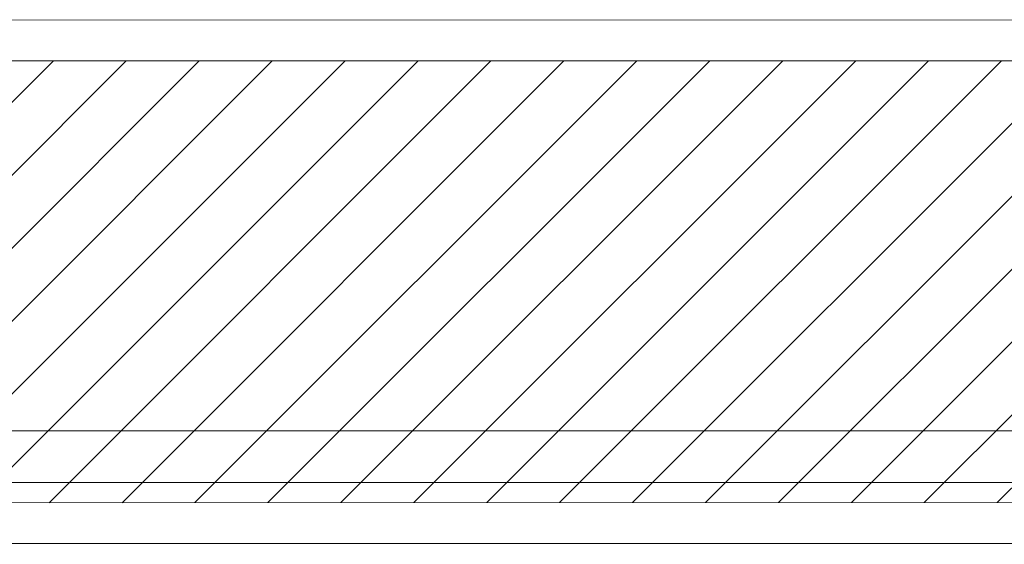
# Model space of a CAD drawing. Extents: x 3940905 to 4145695, y 925352 to 1109797.
# Tile 140 of 256: x 3953377 to 3953854, y 1098990 to 1099244. Entities that reach past the tile are written whole.
import ezdxf

# ---------------------------------------------------------------- set-up
doc = ezdxf.new("R2010")
doc.units = 0
doc.header["$LTSCALE"] = 750
doc.header["$MEASUREMENT"] = 0
doc.linetypes.add('DASHED', pattern=[0.75, 0.5, -0.25])
doc.layers.add('CKD Equipments', color=252, linetype='CONTINUOUS', lineweight=0)

msp = doc.modelspace()

# ---------------------------------------------------------------- hatches: boundary and pattern name
at = {"layer": 'CKD Equipments'}
h = msp.add_hatch(dxfattribs=at)
h.set_pattern_fill('ANSI31', color=256, scale=200)
h.set_pattern_definition([(45, (3951461.864, 1098989.694), (-17.67767, 17.67767), [])])
h.paths.add_polyline_path([(3952476.95, 1099223.93), (3952476.99, 1099009.72), (3951482.22, 1099009.54), (3951482.22, 1099223.75)])
h.paths.add_polyline_path([(3954315.22, 1099010.05), (3952781.93, 1099009.77), (3952781.89, 1099223.98), (3954315.22, 1099224.26)])

# ---------------------------------------------------------------- linework, layer by layer
for p, q in [((3951461.86, 1099243.59), (3954331.73, 1099244.1)), ((3951482.22, 1099223.75), (3954315.22, 1099224.26)), ((3954315.22, 1099010.05), (3951482.22, 1099009.54)), ((3954331.73, 1098990.2), (3951461.86, 1098989.69))]:
    msp.add_line(p, q, dxfattribs=at)
at = {"layer": 'CKD Equipments', "color": 252, "true_color": 0x989898}
for p, q in [((3952781.88, 1099044.65), (3954331.73, 1099044.65)), ((3952781.88, 1099019.71), (3954331.73, 1099019.71))]:
    msp.add_line(p, q, dxfattribs=at)
at = {"layer": 'CKD Equipments', "linetype": 'DASHED', "ltscale": 25}
msp.add_line((3954331.73, 1099019.71), (3952244.37, 1099019.71), dxfattribs=at)

doc.saveas('drawing.dxf')
